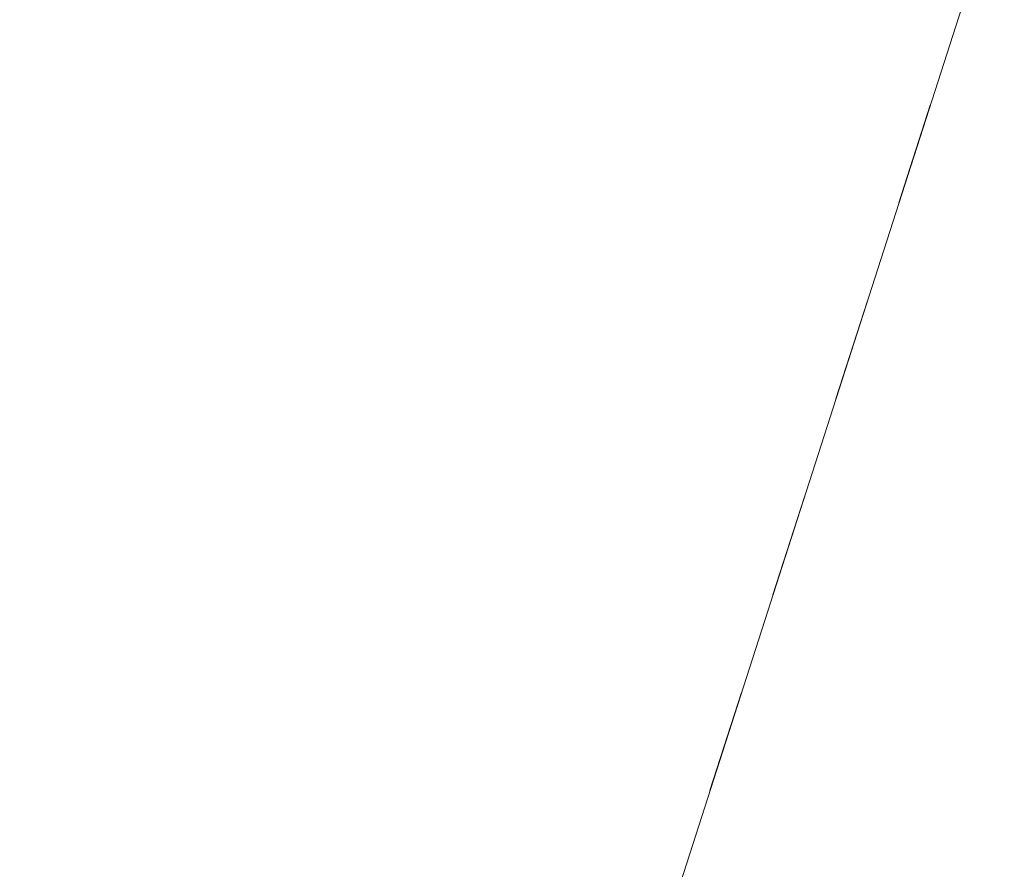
# Model space of a CAD drawing. Header units: millimetres. Extents: x 6505374 to 6517269, y 5595210 to 5612711.
# Tile 233 of 256: x 6513184.43 to 6513189.21, y 5610574.47 to 5610578.6. Entities that reach past the tile are written whole.
import ezdxf

# ---------------------------------------------------------------- set-up
doc = ezdxf.new("R2010")
doc.units = ezdxf.units.MM
doc.linetypes.add('EGBU01', pattern=[2, 0.5, -0.5, 0.5, -0.5])
doc.layers.add('Użytki gruntowe', color=96, linetype='Continuous', lineweight=0, true_color=0x008000)

msp = doc.modelspace()

# ---------------------------------------------------------------- linework, layer by layer
at = {"layer": 'Użytki gruntowe', "color": 7, "linetype": 'Continuous', "lineweight": 18, "true_color": 0xffffff, "flags": 128}
msp.add_lwpolyline([(6513130.7555, 5610333.261), (6513043.1444, 5610438.5717), (6513043.1444, 5610438.5717), (6513055.4414, 5610451.6012), (6513109.2363, 5610489.6843), (6513125.7862, 5610501.7369), (6513179.4348, 5610548.8838), (6513198.976, 5610609.6986), (6513209.713, 5610618.8658), (6513275.3496, 5610537.7851), (6513276.9317, 5610535.8308), (6513278.3, 5610534.1399), (6513300.5867, 5610506.5997), (6513327.4312, 5610473.4405), (6513353.4831, 5610441.2557)], dxfattribs=at)
at = {"layer": 'Użytki gruntowe', "color": 96, "linetype": 'EGBU01', "lineweight": 18, "true_color": 0x008000, "flags": 128}
msp.add_lwpolyline([(6513043.1444, 5610438.5717), (6513055.4414, 5610451.6012), (6513109.2363, 5610489.6843), (6513125.7862, 5610501.7369), (6513179.4348, 5610548.8838), (6513198.976, 5610609.6986), (6513209.713, 5610618.8658), (6513275.3496, 5610537.7851), (6513276.9317, 5610535.8308), (6513278.3, 5610534.1399), (6513300.5867, 5610506.5997), (6513327.4312, 5610473.4405), (6513353.4831, 5610441.2557), (6513378.8895, 5610409.8727), (6513406.1154, 5610376.2366), (6513417.9038, 5610361.6717), (6513431.1207, 5610345.3509), (6513456.703, 5610313.7447), (6513470.947, 5610296.1451), (6513486.0714, 5610277.4595), (6513514.0214, 5610242.9402), (6513538.9287, 5610212.1663), (6513564.7359, 5610180.276), (6513589.164, 5610150.1008), (6513615.7735, 5610117.2259), (6513694.9273, 5610019.4435), (6513673.046, 5609987.4248), (6513650.8364, 5609954.9419), (6513626.4076, 5609919.1986), (6513603.4582, 5609885.629), (6513580.6317, 5609852.2171), (6513558.2061, 5609819.408), (6513477.4498, 5609916.4891), (6513475.11, 5609919.3019), (6513449.3559, 5609950.2611), (6513423.5237, 5609981.3217), (6513410.9256, 5609996.4612), (6513397.7205, 5610012.3318), (6513372.7664, 5610042.3259), (6513370.9582, 5610044.4993), (6513368.8838, 5610046.9933), (6513343.2661, 5610077.7938), (6513330.531, 5610093.1058), (6513316.6899, 5610109.748), (6513290.7499, 5610140.9262), (6513288.8116, 5610143.2559), (6513287.5784, 5610144.7381), (6513276.3505, 5610158.2329), (6513264.1049, 5610172.956), (6513236.0408, 5610206.6973), (6513211.1044, 5610236.6683), (6513209.5133, 5610238.5806), (6513207.6766, 5610240.7882), (6513184.2877, 5610268.9002), (6513158.2693, 5610300.1742), (6513134.1252, 5610329.2096), (6513132.4665, 5610331.2043), (6513130.7555, 5610333.261), (6513043.1444, 5610438.5717)], close=True, dxfattribs=at)

doc.saveas('drawing.dxf')
